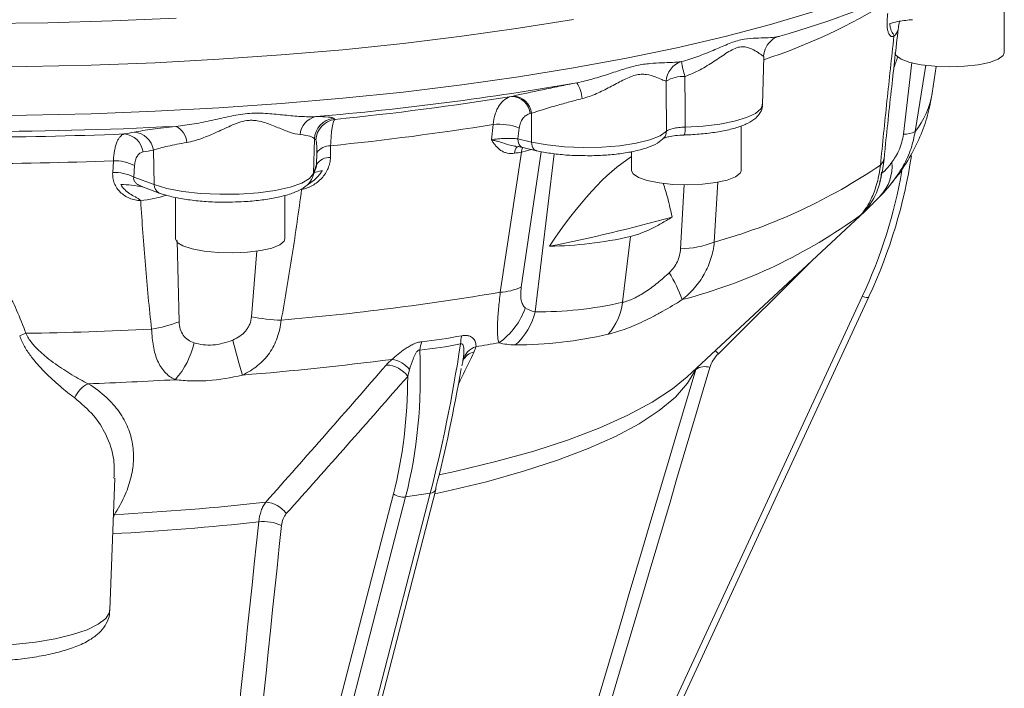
# Model space of a CAD drawing. Header units: millimetres. Extents: x 145 to 345, y -96 to 519.
# Tile 5 of 12: x 250 to 340, y 8 to 69. Entities that reach past the tile are written whole.
import ezdxf

# ---------------------------------------------------------------- set-up
doc = ezdxf.new("R2010")
doc.units = ezdxf.units.MM

msp = doc.modelspace()

# ---------------------------------------------------------------- linework, layer by layer
at = {"color": 7, "linetype": 'Continuous', "lineweight": 15}
for p, q in [((339.626, 66.471), (339.626, 70.532)), ((331.104, 69.474), (331.223, 69.468)), ((317.52, 61.711), (317.64, 66.112)), ((317.571, 66.112), (317.626, 66.143)), ((333.046, 62.768), (333.402, 65.216)), ((294.58, 62.478), (294.714, 62.508)), ((296.417, 60.927), (296.283, 60.898)), ((296.417, 60.927), (296.417, 58.29)), ((292.733, 58.508), (292.893, 59.903)), ((295.282, 59.584), (295.166, 58.582)), ((315.556, 55.681), (315.556, 59.776)), ((276.558, 58.589), (276.472, 55.415)), ((295.166, 58.582), (296.417, 58.29)), ((278.035, 57.963), (278.019, 56.901)), ((294.953, 57.903), (295.315, 57.852)), ((295.608, 57.8), (296.859, 57.509)), ((261.832, 57.568), (261.903, 54.405)), ((276.754, 56.251), (276.77, 57.313)), ((305.556, 57.422), (305.556, 55.681)), ((258.115, 55.52), (258.184, 56.586)), ((260.114, 56.158), (260.044, 55.092)), ((276.423, 55.143), (276.711, 55.993)), ((276.472, 55.415), (276.754, 56.251)), ((260.044, 55.092), (261.903, 54.405)), ((276.549, 55.516), (277.27, 55.696)), ((260.77, 54.234), (262.375, 53.641)), ((263.865, 53.238), (263.865, 49.451)), ((273.865, 49.451), (273.865, 53.424)), ((310.639, 36.849), (326.86, 51.945)), ((326.907, 51.995), (326.856, 51.95)), ((304.721, 43.647), (305.457, 49.667)), ((288.678, -39.047), (327.241, 44.142)), ((293.238, -27.885), (326.646, 44.185)), ((327.241, 44.142), (327.246, 44.168)), ((257.862, 15.519), (258.297, 27.558)), ((267.077, -38.453), (283.781, 26.128)), ((267.83, -48.489), (287.146, 26.192)), ((269.962, -41.875), (287.658, 26.541)), ((287.146, 26.192), (284.895, 25.855)), ((284.895, 25.855), (265.579, -48.826))]:
    msp.add_line(p, q, dxfattribs=at)
at = {"color": 8, "linetype": 'Continuous', "lineweight": 15}
for p, q in [((330.399, 59.014), (331.164, 65.573)), ((332.451, 65.332), (331.48, 59.26)), ((296.39, 57.618), (295.482, 57.384)), ((297.291, 57.419), (295.47, 45.019)), ((296.722, 42.778), (298.489, 57.235)), ((330.271, 55.671), (329.877, 55.279)), ((310.033, 48.535), (310.361, 54.409)), ((313.442, 54.654), (313.108, 49.143)), ((326.856, 51.95), (326.485, 51.627)), ((263.996, 49.307), (264.181, 41.876)), ((270.808, 42.335), (271.298, 48.349)), ((321.84, 47.273), (313.487, 38.952)), ((258.268, 24.248), (258.167, 23.952)), ((258.268, 24.248), (258.177, 24.251))]:
    msp.add_line(p, q, dxfattribs=at)
at = {"color": 8, "linetype": 'Continuous', "lineweight": 15, "flags": 128}
for points in [[(244.301, 60.729), (250.226, 60.767), (256.132, 60.896), (261.998, 61.115), (267.803, 61.423), (273.528, 61.82), (279.152, 62.304), (284.655, 62.874), (290.018, 63.527), (295.222, 64.26), (300.249, 65.073), (305.082, 65.961), (309.702, 66.922), (314.095, 67.951), (318.244, 69.047), (322.135, 70.204)], [(246.275, 69.142), (252.187, 69.21), (258.073, 69.369), (263.913, 69.618)], [(310.45, 59.663), (312.088, 59.76), (313.613, 59.943), (314.957, 60.204), (316.062, 60.531), (316.879, 60.911), (317.372, 61.327), (317.52, 61.711)], [(295.166, 58.582), (295.179, 58.397), (295.217, 58.227), (295.279, 58.078), (295.362, 57.955), (295.464, 57.864), (295.579, 57.808), (295.608, 57.8)], [(294.854, 57.274), (294.876, 57.433), (294.916, 57.577), (294.971, 57.699), (295.039, 57.797), (295.12, 57.867), (295.209, 57.907), (295.236, 57.912)], [(296.417, 58.29), (296.43, 58.106), (296.468, 57.935), (296.53, 57.786), (296.613, 57.664), (296.715, 57.573), (296.83, 57.517), (296.859, 57.509)], [(326.646, 44.185), (326.772, 44.146), (326.889, 44.117), (326.993, 44.099), (327.081, 44.091), (327.152, 44.094), (327.204, 44.109), (327.235, 44.133), (327.241, 44.142)], [(313.487, 38.952), (313.31, 39.12), (313.195, 39.227)], [(287.552, 26.13), (288.65, 26.37), (292.298, 27.25), (295.684, 28.197), (298.789, 29.206), (301.595, 30.273), (304.088, 31.39), (306.253, 32.552), (308.078, 33.753), (309.554, 34.985), (310.673, 36.243), (311.427, 37.518)], [(287.955, 27.874), (289.388, 28.185), (293.131, 29.084), (296.604, 30.053), (299.787, 31.086), (302.664, 32.179), (305.218, 33.323), (307.434, 34.514), (309.3, 35.745), (310.639, 36.849)], [(231.728, 15.519), (231.764, 15.298), (232.105, 14.743), (232.797, 14.211), (233.818, 13.716), (235.143, 13.271), (236.733, 12.889), (238.546, 12.581), (240.531, 12.354), (242.633, 12.215), (244.795, 12.169), (246.957, 12.215), (249.059, 12.354), (251.044, 12.581), (252.857, 12.889), (254.447, 13.271), (255.771, 13.716), (256.793, 14.211), (257.484, 14.743), (257.826, 15.298), (257.862, 15.519)]]:
    msp.add_lwpolyline(points, dxfattribs=at)
at = {"color": 7, "linetype": 'Continuous', "lineweight": 15, "flags": 128}
for points in [[(244.301, 65.172), (250.226, 65.21), (256.132, 65.338), (261.998, 65.557), (267.803, 65.866), (273.528, 66.263), (279.152, 66.747), (284.655, 67.317), (290.018, 67.969), (295.222, 68.703), (300.249, 69.516)], [(329.908, 68.586), (329.911, 68.607), (329.914, 68.637)], [(339.626, 66.471), (339.523, 66.21), (339.069, 65.878), (338.286, 65.589), (337.231, 65.366), (335.983, 65.226), (334.634, 65.177), (333.285, 65.224), (332.035, 65.364), (330.977, 65.586), (330.19, 65.874), (329.732, 66.206), (329.626, 66.471)], [(296.417, 58.29), (297.823, 58.032), (299.421, 57.863), (301.124, 57.793), (302.845, 57.826), (304.49, 57.96), (305.975, 58.188), (307.219, 58.497), (308.157, 58.872), (308.739, 59.292)], [(261.903, 54.405), (263.078, 54.059), (264.519, 53.789), (266.155, 53.608), (267.904, 53.524), (269.682, 53.543), (271.4, 53.662), (272.975, 53.876), (274.329, 54.175), (275.395, 54.543), (276.121, 54.964), (276.472, 55.415)], [(276.423, 55.143), (276.448, 55.231), (276.472, 55.415)], [(315.556, 55.681), (315.475, 55.448), (315.05, 55.114), (314.292, 54.821), (313.257, 54.592), (312.022, 54.444), (310.678, 54.387), (309.325, 54.427), (308.063, 54.559), (306.986, 54.775), (306.174, 55.058), (305.687, 55.387), (305.556, 55.681)], [(273.865, 49.451), (273.803, 49.248), (273.408, 48.91), (272.676, 48.613), (271.661, 48.378), (270.439, 48.223), (269.101, 48.158), (267.744, 48.19), (266.471, 48.315), (265.376, 48.524), (264.539, 48.802), (264.023, 49.128), (263.865, 49.451)], [(287.658, 26.541), (287.669, 26.616), (287.66, 26.708)]]:
    msp.add_lwpolyline(points, dxfattribs=at)
at = {"color": 7, "linetype": 'Continuous', "lineweight": 15}
for centre, radius, start, end in [((296.878, 146.527), 81.623, 285.80211, 295.89237), ((319.617, 66.064), 1.993, 127.21273, 177.72541), ((310.7, 63.758), 1.988, 107.26273, 177.0276), ((320.411, 67.352), 10.439, 189.35327, 196.99815), ((310.253, 61.429), 2.877, 86.51577, 122.30112), ((252.915, 337.31), 277.705, 274.90974, 279.87826), ((297.366, 61.834), 3.707, 6.87439, 30.62047), ((252.608, 321.79), 262.687, 275.64168, 279.19406), ((294.504, 60.687), 1.792, 6.73878, 87.55346), ((294.637, 60.717), 1.792, 6.73875, 87.56532), ((277.085, 58.819), 1.849, 102.59076, 175.0134), ((278.561, 58.484), 2.006, 97.26799, 177.00199), ((278.691, 58.386), 2.006, 97.40327, 177.00867), ((244.795, 436.623), 377.37, 267.10191, 272.89809), ((263.206, 58.192), 1.683, 2.39952, 66.59426), ((252.455, 311.706), 255.03, 275.75667, 279.12349), ((293.431, 54.821), 5.111, 68.7627, 96.03951), ((244.795, 416.735), 357.984, 267.70109, 272.29891), ((259.002, 57.13), 1.914, 7.96987, 85.41903), ((259.936, 57.301), 1.915, 7.99583, 85.56592), ((330.449, 61.291), 2.278, 268.72815, 296.91273), ((277.984, 56.505), 1.459, 88.00619, 146.37051), ((277.968, 55.443), 1.458, 88.02106, 146.3831), ((259.448, 262.376), 208.136, 279.79417, 279.96975), ((244.795, 404.543), 348.214, 267.79638, 272.20362), ((258.313, 52.605), 3.983, 63.11296, 91.85598), ((299.06, 99.325), 52.111, 285.63862, 304.14097), ((258.243, 51.54), 3.982, 63.10961, 91.84472), ((322.428, 56.044), 5.997, 312.56923, 355.27848), ((270.002, 191.212), 145.17, 281.14069, 285.68582), ((297.988, 90.645), 48.316, 284.62115, 306.14197), ((309.783, 57.881), 9.349, 271.53491, 290.83195), ((297.42, 39.213), 13.595, 20.13509, 31.6786), ((293.193, 50.427), 5.867, 273.42928, 292.83434), ((251.787, 292.086), 251.014, 274.96665, 279.57585), ((299.414, 44.272), 5.344, 318.53731, 353.28011), ((274.122, 58.738), 16.734, 258.57841, 267.93373), ((289.657, 45.295), 6.541, 305.17925, 340.88246), ((290.798, 44.235), 6.101, 312.82631, 346.1877), ((259.774, 53.116), 12.073, 279.05951, 291.40607), ((251.794, 35.991), 5.088, 108.55579, 115.3886), ((244.951, 374.006), 333.233, 270.8981, 272.87668), ((292.428, 39.845), 2.507, 162.55531, 180.04987), ((258.068, 41.655), 7.686, 318.62745, 347.20828), ((371.95, 66.988), 106.295, 194.59822, 196.38647), ((288.753, 39.063), 2.577, 157.50932, 175.06907), ((258.549, 234.8), 197.949, 279.52958, 280.14784), ((248.98, 302.766), 266.593, 274.51632, 277.46909), ((283.056, 35.421), 2.497, 35.68889, 88.30794), ((283.264, 35.938), 2.524, 38.07793, 81.55459), ((312.226, 36.398), 1.376, 69.2939, 125.50833), ((256.955, 33.937), 2.513, 115.49104, 157.27021), ((245.226, 351.833), 315.807, 271.93221, 273.37817), ((284.695, 27.451), 1.608, 235.35453, 277.13395), ((246.471, 254.691), 230.745, 272.93061, 276.3783), ((271.939, 22.866), 2.514, 35.50603, 86.21549), ((271.941, 19.932), 3.676, 64.17194, 97.47967)]:
    msp.add_arc(centre, radius, start, end, dxfattribs=at)
at = {"color": 8, "linetype": 'Continuous', "lineweight": 15}
for centre, radius, start, end in [((300.457, 117.676), 54.625, 288.32505, 301.68253), ((328.858, 68.798), 1.071, 309.56057, 348.59837), ((325.586, 63.994), 7.56, 321.22993, 350.6697), ((308.828, 59.497), 1.63, 340.23935, 5.85211), ((307.832, 59.286), 0.907, 318.11343, 0.37044), ((296.566, 57.315), 1.086, 155.41075, 176.37705), ((327.455, 57.059), 1.213, 314.55579, 351.92868), ((325.353, 56.103), 4.012, 317.08647, 5.12879), ((262.697, 54.368), 0.795, 177.31957, 246.11931), ((259.295, 65.248), 12.388, 276.39186, 287.52159), ((291.49, 37.617), 1.536, 102.83636, 151.6973), ((291.806, 37.937), 1.716, 106.4048, 166.22598), ((287.155, 26.728), 0.536, 269.01537, 339.55034), ((246.422, 248.912), 226.722, 272.95602, 276.34101)]:
    msp.add_arc(centre, radius, start, end, dxfattribs=at)
at = {"color": 7, "linetype": 'Continuous', "lineweight": 15}
for centre, major_axis, ratio, start_param, end_param in [((252.156, -398.75), (58.164, 457.007), 0.109896, 0.090285, 0.218494), ((281.612, 59.289), (45.842, 22.391), 0.891509, 5.451509, 5.7338), ((281.924, 58.911), (44.888, 22.082), 0.889796, 5.449611, 5.707106), ((279.774, 58.465), (3.442, 51.001), 0.237628, 4.043367, 4.354703), ((246.632, 53.513), (-25.985, 45.03), 0.663688, 3.735779, 4.047115), ((280.744, 58.382), (3.563, 50.01), 0.232659, 4.04319, 4.300685), ((245.975, 53.186), (-25.953, 43.956), 0.665599, 3.727889, 3.985383)]:
    msp.add_ellipse(centre, major_axis=major_axis, ratio=ratio, start_param=start_param, end_param=end_param, dxfattribs=at)
for points, knots in [([(329.54, 67.972), (329.482, 67.949), (329.426, 67.939), (329.318, 67.949), (329.267, 67.97), (329.174, 68.04), (329.131, 68.089), (329.055, 68.219), (329.021, 68.301), (328.966, 68.49), (328.945, 68.597), (328.915, 68.84), (328.906, 68.977), (328.904, 69.266), (328.909, 69.419), (328.935, 69.745), (328.954, 69.916), (328.981, 70.091)], [0, 0, 0, 0, 0.125, 0.125, 0.25, 0.25, 0.375, 0.375, 0.5, 0.5, 0.625, 0.625, 0.75, 0.75, 0.875, 0.875, 1, 1, 1, 1]), ([(329.156, 69.125), (329.378, 69.193), (329.905, 69.354), (330.664, 69.434), (331.104, 69.481)], [0, 0, 0, 0, 0.421032, 1, 1, 1, 1]), ([(329.923, 68.577), (329.929, 68.625), (329.96, 68.865), (330.012, 69.128), (330.055, 69.34)], [0, 0, 0, 0, 0.196258, 1, 1, 1, 1]), ([(328.647, 56.889), (328.664, 57.054), (328.876, 59.186), (329.297, 63.103), (329.722, 66.87), (329.921, 68.635)], [0, 0, 0, 0, 0.042558, 0.551385, 1, 1, 1, 1]), ([(329.54, 67.972), (329.531, 68.048), (329.515, 68.09), (329.48, 68.166), (329.46, 68.197), (329.399, 68.29), (329.356, 68.353), (329.279, 68.511), (329.244, 68.605), (329.188, 68.833), (329.167, 68.971), (329.156, 69.125)], [0, 0, 0, 0, 0.125, 0.125, 0.25, 0.25, 0.5, 0.5, 0.75, 0.75, 1, 1, 1, 1]), ([(310.11, 65.656), (310.624, 65.79), (311.12, 65.951), (312.084, 66.302), (312.552, 66.492), (313.455, 66.873), (313.891, 67.066), (314.528, 67.324), (314.737, 67.404), (315.147, 67.542), (315.348, 67.6), (315.937, 67.737), (316.306, 67.775), (316.998, 67.814), (317.319, 67.817), (317.916, 67.831), (318.193, 67.84), (318.692, 67.887), (318.915, 67.924), (319.105, 67.989)], [0, 0, 0, 0, 0.125, 0.125, 0.25, 0.25, 0.375, 0.375, 0.4375, 0.4375, 0.5, 0.5, 0.625, 0.625, 0.75, 0.75, 0.875, 0.875, 1, 1, 1, 1]), ([(318.42, 67.64), (318.439, 67.66), (318.601, 67.833), (318.828, 67.902), (319.03, 67.964)], [0, 0, 0, 0, 0.1136506, 1, 1, 1, 1]), ([(328.307, 56.195), (328.495, 58.138), (328.693, 60.093), (329.106, 64.021), (329.32, 65.993), (329.54, 67.972)], [0, 0, 0, 0, 0.5, 0.5, 1, 1, 1, 1]), ([(317.626, 66.143), (317.596, 66.147), (317.524, 66.199), (317.307, 66.353), (317.161, 66.457), (316.804, 66.679), (316.593, 66.799), (316.211, 66.94), (316.072, 66.98), (315.77, 67.022), (315.607, 67.023), (315.249, 66.959), (315.065, 66.895), (314.686, 66.715), (314.49, 66.599), (314.1, 66.353), (313.904, 66.221), (313.507, 65.953), (313.306, 65.818), (312.689, 65.414), (312.258, 65.149), (311.369, 64.676), (310.909, 64.466), (310.427, 64.301)], [0, 0, 0, 0, 0.125, 0.125, 0.25, 0.25, 0.375, 0.375, 0.4375, 0.4375, 0.5, 0.5, 0.5625, 0.5625, 0.625, 0.625, 0.6875, 0.6875, 0.75, 0.75, 0.875, 0.875, 1, 1, 1, 1]), ([(329.88, 66.131), (329.822, 65.933), (329.712, 65.562), (329.587, 65.272), (329.529, 65.136)], [0, 0, 0, 0, 0.533254, 1, 1, 1, 1]), ([(300.556, 63.722), (301.059, 63.818), (301.546, 63.941), (302.501, 64.211), (302.97, 64.36), (303.883, 64.659), (304.328, 64.809), (305.198, 65.083), (305.626, 65.205), (306.452, 65.387), (306.851, 65.446), (307.612, 65.518), (307.972, 65.533), (308.655, 65.555), (308.978, 65.562), (309.579, 65.592), (309.857, 65.614), (310.11, 65.656)], [0, 0, 0, 0, 0.125, 0.125, 0.25, 0.25, 0.375, 0.375, 0.5, 0.5, 0.625, 0.625, 0.75, 0.75, 0.875, 0.875, 1, 1, 1, 1]), ([(308.715, 63.861), (308.609, 63.889), (308.471, 63.95), (308.133, 64.1), (307.933, 64.191), (307.471, 64.361), (307.211, 64.442), (306.758, 64.499), (306.595, 64.507), (306.256, 64.486), (306.079, 64.458), (305.708, 64.362), (305.515, 64.294), (305.131, 64.135), (304.94, 64.044), (304.362, 63.753), (303.97, 63.536), (303.165, 63.113), (302.755, 62.908), (301.918, 62.549), (301.491, 62.392), (301.047, 62.278)], [0, 0, 0, 0, 0.125, 0.125, 0.25, 0.25, 0.375, 0.375, 0.4375, 0.4375, 0.5, 0.5, 0.5625, 0.5625, 0.625, 0.625, 0.75, 0.75, 0.875, 0.875, 1, 1, 1, 1]), ([(294.714, 62.508), (295.507, 62.684), (296.4, 62.874), (297.897, 63.184), (298.412, 63.29), (299.465, 63.503), (300.004, 63.612), (300.556, 63.722)], [0, 0, 0, 0, 0.5, 0.5, 0.75, 0.75, 1, 1, 1, 1]), ([(292.893, 59.903), (292.926, 60.242), (292.99, 60.557), (293.13, 60.994), (293.185, 61.135), (293.307, 61.395), (293.374, 61.516), (293.595, 61.852), (293.769, 62.042), (294.149, 62.326), (294.358, 62.426), (294.58, 62.478)], [0, 0, 0, 0, 0.25, 0.25, 0.375, 0.375, 0.5, 0.5, 0.75, 0.75, 1, 1, 1, 1]), ([(301.047, 62.278), (300.605, 62.164), (300.175, 62.05), (299.338, 61.822), (298.929, 61.707), (297.745, 61.362), (297.04, 61.142), (296.417, 60.927)], [0, 0, 0, 0, 0.25, 0.25, 0.5, 0.5, 1, 1, 1, 1]), ([(329.296, 54.526), (329.433, 54.688), (330.037, 55.407), (330.948, 56.799), (331.932, 58.72), (332.66, 60.687), (332.902, 62.054), (333.019, 62.715)], [0, 0, 0, 0, 0.073419, 0.324948, 0.561389, 0.787889, 1, 1, 1, 1]), ([(310.362, 58.946), (310.628, 58.956), (311.405, 58.987), (312.648, 59.103), (314.005, 59.316), (315.201, 59.611), (316.172, 59.982), (316.87, 60.411), (317.319, 60.941), (317.549, 61.438), (317.499, 61.712), (317.489, 61.77)], [0, 0, 0, 0, 0.0729331, 0.2123989, 0.3528466, 0.4952478, 0.641884, 0.7818137, 0.8817798, 0.9745682, 1, 1, 1, 1]), ([(263.875, 59.736), (264.44, 59.783), (265.004, 59.865), (266.134, 60.064), (266.701, 60.182), (267.827, 60.43), (268.387, 60.561), (269.512, 60.789), (270.076, 60.883), (271.194, 60.961), (271.743, 60.944), (272.811, 60.868), (273.328, 60.812), (274.337, 60.713), (274.83, 60.667), (275.783, 60.612), (276.243, 60.602), (276.682, 60.624)], [0, 0, 0, 0, 0.125, 0.125, 0.25, 0.25, 0.375, 0.375, 0.5, 0.5, 0.625, 0.625, 0.75, 0.75, 0.875, 0.875, 1, 1, 1, 1]), ([(276.682, 60.624), (277.159, 60.625), (277.529, 60.613), (277.937, 60.576), (278.048, 60.56), (278.217, 60.522), (278.275, 60.5), (278.307, 60.474)], [0, 0, 0, 0, 0.5, 0.5, 0.75, 0.75, 1, 1, 1, 1]), ([(278.432, 60.376), (278.385, 60.346), (278.341, 60.269), (278.277, 60.085), (278.256, 60.011), (278.217, 59.843), (278.199, 59.749), (278.164, 59.54), (278.147, 59.426), (278.117, 59.176), (278.103, 59.041), (278.066, 58.617), (278.047, 58.302), (278.035, 57.963)], [0, 0, 0, 0, 0.25, 0.25, 0.375, 0.375, 0.5, 0.5, 0.625, 0.625, 0.75, 0.75, 1, 1, 1, 1]), ([(296.283, 60.898), (296.154, 60.869), (296.031, 60.817), (295.807, 60.67), (295.703, 60.574), (295.528, 60.346), (295.453, 60.213), (295.34, 59.916), (295.302, 59.757), (295.282, 59.584)], [0, 0, 0, 0, 0.25, 0.25, 0.5, 0.5, 0.75, 0.75, 1, 1, 1, 1]), ([(260.084, 59.21), (260.56, 59.299), (261.114, 59.386), (262.066, 59.518), (262.405, 59.562), (263.116, 59.65), (263.487, 59.693), (263.875, 59.736)], [0, 0, 0, 0, 0.5, 0.5, 0.75, 0.75, 1, 1, 1, 1]), ([(275.243, 58.98), (274.96, 59.007), (274.651, 59.088), (273.982, 59.313), (273.622, 59.459), (272.863, 59.768), (272.463, 59.935), (271.803, 60.145), (271.573, 60.207), (271.214, 60.266), (271.092, 60.28), (270.842, 60.293), (270.712, 60.292), (270.328, 60.264), (270.075, 60.211), (269.569, 60.06), (269.319, 59.964), (268.593, 59.659), (268.126, 59.433), (267.191, 59.007), (266.723, 58.806), (265.802, 58.474), (265.345, 58.34), (264.887, 58.262)], [0, 0, 0, 0, 0.125, 0.125, 0.25, 0.25, 0.375, 0.375, 0.4375, 0.4375, 0.46875, 0.46875, 0.5, 0.5, 0.5625, 0.5625, 0.625, 0.625, 0.75, 0.75, 0.875, 0.875, 1, 1, 1, 1]), ([(310.45, 59.663), (310.246, 59.658), (310.05, 59.645), (309.678, 59.605), (309.506, 59.578), (309.051, 59.479), (308.833, 59.39), (308.739, 59.292)], [0, 0, 0, 0, 0.25, 0.25, 0.5, 0.5, 1, 1, 1, 1]), ([(258.184, 56.586), (258.199, 56.925), (258.232, 57.237), (258.31, 57.666), (258.341, 57.802), (258.41, 58.053), (258.449, 58.169), (258.534, 58.383), (258.581, 58.481), (258.68, 58.653), (258.733, 58.728), (258.9, 58.919), (259.023, 59.003), (259.155, 59.039)], [0, 0, 0, 0, 0.25, 0.25, 0.375, 0.375, 0.5, 0.5, 0.625, 0.625, 0.75, 0.75, 1, 1, 1, 1]), ([(276.558, 58.589), (276.532, 58.636), (276.485, 58.679), (276.349, 58.759), (276.259, 58.795), (275.93, 58.893), (275.631, 58.944), (275.243, 58.98)], [0, 0, 0, 0, 0.25, 0.25, 0.5, 0.5, 1, 1, 1, 1]), ([(292.733, 58.508), (293.108, 58.577), (293.553, 58.621), (294.207, 58.64), (294.418, 58.639), (294.819, 58.621), (295.003, 58.605), (295.166, 58.582)], [0, 0, 0, 0, 0.5, 0.5, 0.75, 0.75, 1, 1, 1, 1]), ([(300.804, 57.068), (301.127, 57.06), (301.946, 57.039), (303.26, 57.103), (304.666, 57.246), (305.944, 57.472), (307.05, 57.786), (307.906, 58.144), (308.322, 58.515), (308.508, 58.681)], [0, 0, 0, 0, 0.098161, 0.248702, 0.399656, 0.55188, 0.706972, 0.868645, 1, 1, 1, 1]), ([(308.455, 58.629), (308.457, 58.63), (308.461, 58.633), (308.628, 58.707), (308.978, 58.801), (309.571, 58.903), (310.089, 58.931), (310.363, 58.945)], [0, 0, 0, 0, 0.094847, 0.249007, 0.449458, 0.708638, 1, 1, 1, 1]), ([(329.349, 56.462), (329.458, 56.608), (329.573, 56.775), (329.798, 57.152), (329.905, 57.357), (330.051, 57.69), (330.097, 57.806), (330.18, 58.04), (330.218, 58.159), (330.319, 58.523), (330.369, 58.769), (330.399, 59.014)], [0, 0, 0, 0, 0.25, 0.25, 0.5, 0.5, 0.625, 0.625, 0.75, 0.75, 1, 1, 1, 1]), ([(264.887, 58.262), (264.573, 58.209), (264.273, 58.154), (263.698, 58.042), (263.424, 57.984), (262.658, 57.81), (262.213, 57.691), (261.832, 57.568)], [0, 0, 0, 0, 0.25, 0.25, 0.5, 0.5, 1, 1, 1, 1]), ([(276.77, 57.313), (276.772, 57.488), (276.772, 57.648), (276.766, 57.932), (276.761, 58.056), (276.746, 58.256), (276.737, 58.336), (276.714, 58.447), (276.701, 58.48), (276.687, 58.491)], [0, 0, 0, 0, 0.25, 0.25, 0.5, 0.5, 0.75, 0.75, 1, 1, 1, 1]), ([(294.854, 57.274), (294.621, 57.234), (294.399, 57.241), (294.081, 57.311), (293.977, 57.346), (293.781, 57.43), (293.688, 57.481), (293.422, 57.656), (293.262, 57.804), (293.049, 58.052), (292.981, 58.139), (292.853, 58.32), (292.791, 58.415), (292.733, 58.508)], [0, 0, 0, 0, 0.25, 0.25, 0.375, 0.375, 0.5, 0.5, 0.75, 0.75, 0.875, 0.875, 1, 1, 1, 1]), ([(295.315, 57.852), (295.373, 57.845), (295.487, 57.831), (295.561, 57.809), (295.598, 57.799)], [0, 0, 0, 0, 0.5101501, 1, 1, 1, 1]), ([(260.898, 57.396), (260.796, 57.377), (260.698, 57.336), (260.521, 57.21), (260.439, 57.125), (260.299, 56.912), (260.241, 56.785), (260.154, 56.493), (260.126, 56.333), (260.114, 56.158)], [0, 0, 0, 0, 0.25, 0.25, 0.5, 0.5, 0.75, 0.75, 1, 1, 1, 1]), ([(278.019, 56.901), (278.016, 56.732), (277.997, 56.565), (277.926, 56.23), (277.873, 56.061), (277.737, 55.735), (277.654, 55.578), (277.46, 55.276), (277.347, 55.131), (276.981, 54.731), (276.689, 54.503), (276.22, 54.24), (276.057, 54.164), (275.724, 54.04), (275.556, 53.992), (275.386, 53.956)], [0, 0, 0, 0, 0.125, 0.125, 0.25, 0.25, 0.375, 0.375, 0.5, 0.5, 0.75, 0.75, 0.875, 0.875, 1, 1, 1, 1]), ([(296.859, 57.509), (297.066, 57.464), (297.674, 57.331), (298.815, 57.176), (299.956, 57.076), (300.631, 57.07), (300.804, 57.068)], [0, 0, 0, 0, 0.181616, 0.533316, 0.880001, 1, 1, 1, 1]), ([(328.24, 54.629), (328.24, 54.628), (328.238, 54.623), (328.257, 54.693), (328.314, 54.903), (328.427, 55.375), (328.562, 56.046), (328.624, 56.652), (328.651, 56.921)], [0, 0, 0, 0, 0.02457, 0.10027, 0.233293, 0.409287, 0.73722, 1, 1, 1, 1]), ([(326.485, 51.627), (326.553, 51.696), (326.631, 51.784), (326.799, 51.994), (326.888, 52.115), (327.161, 52.528), (327.353, 52.871), (327.705, 53.661), (327.867, 54.114), (328.133, 55.098), (328.238, 55.633), (328.307, 56.195)], [0, 0, 0, 0, 0.125, 0.125, 0.25, 0.25, 0.5, 0.5, 0.75, 0.75, 1, 1, 1, 1]), ([(328.405, 55.55), (328.414, 55.507), (328.439, 55.491), (328.527, 55.52), (328.591, 55.567), (328.755, 55.725), (328.854, 55.835), (329.081, 56.111), (329.21, 56.277), (329.349, 56.462)], [0, 0, 0, 0, 0.25, 0.25, 0.5, 0.5, 0.75, 0.75, 1, 1, 1, 1]), ([(260.675, 52.936), (260.498, 52.947), (260.325, 52.972), (259.984, 53.049), (259.816, 53.102), (259.499, 53.234), (259.348, 53.312), (259.064, 53.496), (258.93, 53.603), (258.691, 53.836), (258.585, 53.962), (258.401, 54.237), (258.323, 54.387), (258.203, 54.694), (258.161, 54.853), (258.111, 55.182), (258.104, 55.351), (258.115, 55.52)], [0, 0, 0, 0, 0.125, 0.125, 0.25, 0.25, 0.375, 0.375, 0.5, 0.5, 0.625, 0.625, 0.75, 0.75, 0.875, 0.875, 1, 1, 1, 1]), ([(269.068, 52.818), (269.423, 52.826), (270.294, 52.846), (271.618, 52.973), (272.978, 53.185), (274.174, 53.479), (275.151, 53.85), (275.842, 54.281), (276.258, 54.738), (276.385, 55.049), (276.423, 55.143)], [0, 0, 0, 0, 0.101164, 0.247734, 0.395211, 0.544728, 0.698666, 0.845935, 0.953358, 1, 1, 1, 1]), ([(260.675, 52.936), (260.615, 53.022), (260.534, 53.079), (260.366, 53.185), (260.277, 53.232), (260.012, 53.374), (259.834, 53.47), (259.502, 53.689), (259.347, 53.811), (259.071, 54.089), (258.948, 54.248), (258.852, 54.419)], [0, 0, 0, 0, 0.125, 0.125, 0.25, 0.25, 0.5, 0.5, 0.75, 0.75, 1, 1, 1, 1]), ([(258.852, 54.419), (259.19, 54.403), (259.964, 54.368), (260.59, 54.243), (260.942, 54.172)], [0, 0, 0, 0, 0.43662, 1, 1, 1, 1]), ([(309.251, 51.449), (309.128, 52.036), (308.907, 53.098), (308.589, 54.089), (308.447, 54.532)], [0, 0, 0, 0, 0.5529044, 1, 1, 1, 1]), ([(328.287, 53.366), (328.516, 53.6), (328.825, 53.915), (329.135, 54.317), (329.215, 54.421)], [0, 0, 0, 0, 0.7428496, 1, 1, 1, 1]), ([(262.375, 53.641), (262.553, 53.579), (263.084, 53.396), (264.128, 53.156), (265.535, 52.946), (267.04, 52.829), (268.242, 52.787), (268.911, 52.812), (269.068, 52.818)], [0, 0, 0, 0, 0.108164, 0.322708, 0.530567, 0.734804, 0.937558, 1, 1, 1, 1]), ([(275.386, 53.956), (275.119, 51.965), (274.833, 49.974), (274.215, 45.993), (273.883, 44.004), (273.519, 42.015)], [0, 0, 0, 0, 0.5, 0.5, 1, 1, 1, 1]), ([(326.909, 51.993), (327.093, 52.171), (327.473, 52.537), (327.955, 53.026), (328.268, 53.348), (328.292, 53.373)], [0, 0, 0, 0, 0.464431, 0.957814, 1, 1, 1, 1]), ([(261.675, 41.193), (261.453, 43.142), (261.265, 45.095), (260.936, 49.01), (260.796, 50.972), (260.675, 52.936)], [0, 0, 0, 0, 0.5, 0.5, 1, 1, 1, 1]), ([(305.457, 49.667), (305.591, 49.698), (305.73, 49.735), (306.02, 49.823), (306.171, 49.874), (306.629, 50.043), (306.945, 50.178), (307.433, 50.412), (307.599, 50.495), (307.93, 50.669), (308.096, 50.759), (308.591, 51.039), (308.921, 51.239), (309.251, 51.449)], [0, 0, 0, 0, 0.125, 0.125, 0.25, 0.25, 0.5, 0.5, 0.625, 0.625, 0.75, 0.75, 1, 1, 1, 1]), ([(313.108, 49.143), (313.059, 48.63), (312.959, 48.13), (312.732, 47.399), (312.642, 47.158), (312.44, 46.688), (312.327, 46.46), (311.952, 45.791), (311.653, 45.366), (310.977, 44.584), (310.6, 44.224), (310.184, 43.893)], [0, 0, 0, 0, 0.25, 0.25, 0.375, 0.375, 0.5, 0.5, 0.75, 0.75, 1, 1, 1, 1]), ([(239.415, 40.814), (239.672, 41.524), (239.949, 42.226), (240.562, 43.606), (240.898, 44.286), (241.485, 45.273), (241.693, 45.593), (242.147, 46.21), (242.393, 46.507), (242.81, 46.92), (242.958, 47.052), (243.271, 47.296), (243.436, 47.407), (243.79, 47.6), (243.98, 47.681), (244.373, 47.793), (244.582, 47.824), (244.993, 47.825), (245.201, 47.795), (245.594, 47.687), (245.78, 47.609), (246.136, 47.418), (246.304, 47.306), (246.618, 47.064), (246.767, 46.932), (247.187, 46.518), (247.434, 46.221), (247.891, 45.602), (248.1, 45.28), (248.689, 44.291), (249.025, 43.611), (249.64, 42.228), (249.917, 41.525), (250.175, 40.814)], [0, 0, 0, 0, 0.125, 0.125, 0.25, 0.25, 0.3125, 0.3125, 0.375, 0.375, 0.40625, 0.40625, 0.4375, 0.4375, 0.46875, 0.46875, 0.5, 0.5, 0.53125, 0.53125, 0.5625, 0.5625, 0.59375, 0.59375, 0.625, 0.625, 0.6875, 0.6875, 0.75, 0.75, 0.875, 0.875, 1, 1, 1, 1]), ([(308.99, 46.353), (309.148, 46.5), (309.29, 46.659), (309.541, 46.998), (309.65, 47.181), (309.826, 47.555), (309.895, 47.75), (309.993, 48.141), (310.022, 48.338), (310.033, 48.535)], [0, 0, 0, 0, 0.25, 0.25, 0.5, 0.5, 0.75, 0.75, 1, 1, 1, 1]), ([(304.721, 43.647), (304.881, 43.68), (305.049, 43.726), (305.395, 43.847), (305.571, 43.92), (306.109, 44.172), (306.484, 44.389), (307.041, 44.76), (307.227, 44.89), (307.59, 45.16), (307.77, 45.3), (308.302, 45.732), (308.649, 46.036), (308.99, 46.353)], [0, 0, 0, 0, 0.125, 0.125, 0.25, 0.25, 0.5, 0.5, 0.625, 0.625, 0.75, 0.75, 1, 1, 1, 1]), ([(295.47, 45.019), (295.438, 44.804), (295.42, 44.595), (295.413, 44.204), (295.424, 44.021), (295.483, 43.697), (295.53, 43.555), (295.659, 43.319), (295.74, 43.225), (295.837, 43.152)], [0, 0, 0, 0, 0.25, 0.25, 0.5, 0.5, 0.75, 0.75, 1, 1, 1, 1]), ([(293.426, 39.948), (293.35, 40.151), (293.309, 40.402), (293.281, 40.855), (293.277, 41.02), (293.28, 41.37), (293.285, 41.556), (293.304, 41.951), (293.318, 42.161), (293.35, 42.597), (293.369, 42.824), (293.412, 43.297), (293.436, 43.543), (293.487, 44.047), (293.515, 44.305), (293.544, 44.57)], [0, 0, 0, 0, 0.25, 0.25, 0.375, 0.375, 0.5, 0.5, 0.625, 0.625, 0.75, 0.75, 0.875, 0.875, 1, 1, 1, 1]), ([(310.184, 43.893), (309.592, 43.519), (309, 43.164), (308.115, 42.667), (307.821, 42.507), (307.232, 42.2), (306.937, 42.053), (306.069, 41.64), (305.509, 41.402), (304.429, 41.005), (303.905, 40.845), (303.418, 40.734)], [0, 0, 0, 0, 0.25, 0.25, 0.375, 0.375, 0.5, 0.5, 0.75, 0.75, 1, 1, 1, 1]), ([(269.087, 40.197), (269.317, 40.293), (269.54, 40.409), (269.946, 40.692), (270.124, 40.854), (270.352, 41.131), (270.421, 41.23), (270.542, 41.433), (270.595, 41.539), (270.728, 41.868), (270.784, 42.099), (270.808, 42.335)], [0, 0, 0, 0, 0.25, 0.25, 0.5, 0.5, 0.625, 0.625, 0.75, 0.75, 1, 1, 1, 1]), ([(264.181, 41.876), (264.191, 41.641), (264.227, 41.416), (264.355, 41), (264.447, 40.808), (264.685, 40.476), (264.833, 40.334), (265.168, 40.106), (265.36, 40.018), (265.562, 39.953)], [0, 0, 0, 0, 0.25, 0.25, 0.5, 0.5, 0.75, 0.75, 1, 1, 1, 1]), ([(273.519, 42.015), (273.49, 41.735), (273.445, 41.461), (273.326, 40.927), (273.251, 40.665), (273.07, 40.158), (272.964, 39.915), (272.724, 39.446), (272.587, 39.219), (272.136, 38.576), (271.782, 38.195), (270.951, 37.521), (270.487, 37.237), (269.973, 37.001)], [0, 0, 0, 0, 0.125, 0.125, 0.25, 0.25, 0.375, 0.375, 0.5, 0.5, 0.75, 0.75, 1, 1, 1, 1]), ([(254.638, 34.908), (254.204, 35.23), (253.753, 35.588), (252.845, 36.366), (252.386, 36.787), (251.706, 37.474), (251.481, 37.712), (251.039, 38.213), (250.821, 38.476), (250.411, 39.026), (250.218, 39.312), (249.875, 39.919), (249.724, 40.24), (249.612, 40.588)], [0, 0, 0, 0, 0.25, 0.25, 0.5, 0.5, 0.625, 0.625, 0.75, 0.75, 0.875, 0.875, 1, 1, 1, 1]), ([(250.175, 40.814), (250.315, 40.494), (250.502, 40.214), (250.915, 39.694), (251.143, 39.454), (251.619, 38.999), (251.868, 38.786), (252.368, 38.383), (252.621, 38.192), (253.382, 37.648), (253.891, 37.321), (254.896, 36.72), (255.393, 36.448), (255.874, 36.206)], [0, 0, 0, 0, 0.125, 0.125, 0.25, 0.25, 0.375, 0.375, 0.5, 0.5, 0.75, 0.75, 1, 1, 1, 1]), ([(263.835, 36.575), (263.645, 36.662), (263.471, 36.765), (263.151, 36.997), (263.006, 37.127), (262.609, 37.558), (262.392, 37.905), (262.05, 38.693), (261.922, 39.141), (261.742, 40.112), (261.691, 40.639), (261.675, 41.193)], [0, 0, 0, 0, 0.125, 0.125, 0.25, 0.25, 0.5, 0.5, 0.75, 0.75, 1, 1, 1, 1]), ([(290.037, 40.597), (290.162, 40.621), (290.28, 40.632), (290.501, 40.625), (290.601, 40.608), (290.869, 40.524), (291.001, 40.429), (291.194, 40.211), (291.256, 40.09), (291.327, 39.84), (291.337, 39.71), (291.321, 39.583)], [0, 0, 0, 0, 0.125, 0.125, 0.25, 0.25, 0.5, 0.5, 0.75, 0.75, 1, 1, 1, 1]), ([(265.562, 39.953), (265.821, 39.87), (266.091, 39.81), (266.661, 39.74), (266.964, 39.732), (267.578, 39.775), (267.883, 39.825), (268.49, 39.975), (268.794, 40.076), (269.087, 40.197)], [0, 0, 0, 0, 0.25, 0.25, 0.5, 0.5, 0.75, 0.75, 1, 1, 1, 1]), ([(283.635, 38.435), (283.815, 38.587), (284.003, 38.744), (284.405, 39.063), (284.618, 39.226), (284.966, 39.465), (285.085, 39.542), (285.333, 39.688), (285.461, 39.757), (285.719, 39.878), (285.853, 39.93), (286.117, 40.009), (286.246, 40.036), (286.371, 40.049)], [0, 0, 0, 0, 0.25, 0.25, 0.5, 0.5, 0.625, 0.625, 0.75, 0.75, 0.875, 0.875, 1, 1, 1, 1]), ([(290.116, 38.222), (290.172, 38.527), (290.21, 38.836), (290.217, 39.296), (290.212, 39.449), (290.17, 39.664), (290.151, 39.735), (290.095, 39.82), (290.071, 39.845), (290.005, 39.869), (289.962, 39.864), (289.921, 39.843)], [0, 0, 0, 0, 0.5, 0.5, 0.75, 0.75, 0.875, 0.875, 0.9375, 0.9375, 1, 1, 1, 1]), ([(286.185, 39.285), (286.145, 39.293), (286.098, 39.285), (286.014, 39.238), (285.978, 39.203), (285.883, 39.094), (285.835, 39.013), (285.704, 38.772), (285.637, 38.607), (285.449, 38.123), (285.347, 37.805), (285.251, 37.495)], [0, 0, 0, 0, 0.0625, 0.0625, 0.125, 0.125, 0.25, 0.25, 0.5, 0.5, 1, 1, 1, 1]), ([(313.487, 38.952), (313.305, 38.772), (313.145, 38.572), (312.883, 38.144), (312.782, 37.92), (312.712, 37.685)], [0, 0, 0, 0, 0.5, 0.5, 1, 1, 1, 1]), ([(290.046, 37.836), (290.077, 37.996), (290.109, 38.168), (290.138, 38.347), (290.14, 38.36)], [0, 0, 0, 0, 0.928654, 1, 1, 1, 1]), ([(290.137, 38.322), (290.141, 38.342), (290.147, 38.378), (290.142, 38.364), (290.14, 38.358)], [0, 0, 0, 0, 0.566261, 1, 1, 1, 1]), ([(269.973, 37.001), (268.919, 36.74), (267.869, 36.568), (266.297, 36.459), (265.785, 36.448), (264.79, 36.476), (264.306, 36.514), (263.835, 36.575)], [0, 0, 0, 0, 0.5, 0.5, 0.75, 0.75, 1, 1, 1, 1]), ([(255.874, 36.206), (256.498, 35.816), (257.036, 35.406), (257.971, 34.547), (258.367, 34.098), (258.865, 33.396), (259.015, 33.157), (259.284, 32.671), (259.401, 32.426), (259.705, 31.685), (259.844, 31.182), (260.01, 30.158), (260.035, 29.637), (259.989, 28.841), (259.96, 28.573), (259.874, 28.035), (259.818, 27.766), (259.608, 26.958), (259.416, 26.417), (258.924, 25.334), (258.625, 24.791), (258.268, 24.248)], [0, 0, 0, 0, 0.125, 0.125, 0.25, 0.25, 0.3125, 0.3125, 0.375, 0.375, 0.5, 0.5, 0.625, 0.625, 0.6875, 0.6875, 0.75, 0.75, 0.875, 0.875, 1, 1, 1, 1]), ([(271.462, 23.577), (271.504, 23.943), (271.579, 24.278), (271.742, 24.732), (271.804, 24.876), (271.944, 25.141), (272.021, 25.263), (272.105, 25.374)], [0, 0, 0, 0, 0.5, 0.5, 0.75, 0.75, 1, 1, 1, 1]), ([(273.986, 24.326), (273.865, 24.191), (273.765, 24.029), (273.615, 23.663), (273.565, 23.462), (273.542, 23.241)], [0, 0, 0, 0, 0.5, 0.5, 1, 1, 1, 1]), ([(231.766, 15.489), (231.776, 15.279), (231.799, 14.768), (232.165, 14.056), (232.709, 13.399), (233.452, 12.827), (234.463, 12.296), (235.793, 11.818), (237.395, 11.418), (239.141, 11.116), (240.991, 10.904), (242.917, 10.779), (244.88, 10.739), (246.837, 10.786), (248.744, 10.918), (250.559, 11.133), (252.243, 11.43), (253.773, 11.813), (255.139, 12.298), (256.204, 12.859), (257.011, 13.518), (257.54, 14.247), (257.836, 14.94), (257.828, 15.37), (257.826, 15.501)], [0, 0, 0, 0, 0.023416, 0.056881, 0.091289, 0.130692, 0.179583, 0.237404, 0.293167, 0.346624, 0.398899, 0.450579, 0.50198, 0.553308, 0.604708, 0.65634, 0.708455, 0.761461, 0.816143, 0.874151, 0.916127, 0.951914, 0.985484, 1, 1, 1, 1])]:
    msp.add_open_spline(points, degree=3, knots=knots, dxfattribs=at)
for points in [[(310.427, 64.301), (310.435, 62.755), (310.443, 61.209), (310.45, 59.663)], [(308.739, 59.292), (308.732, 60.815), (308.723, 62.338), (308.715, 63.861)], [(278.307, 60.474), (278.349, 60.441), (278.391, 60.408), (278.432, 60.376)], [(259.155, 59.039), (259.464, 59.096), (259.774, 59.153), (260.084, 59.21)], [(276.687, 58.491), (276.644, 58.523), (276.601, 58.556), (276.558, 58.589)], [(261.832, 57.568), (261.521, 57.51), (261.209, 57.453), (260.898, 57.396)], [(293.544, 44.57), (294.188, 48.84), (294.834, 53.111), (295.482, 57.384)], [(298.052, 48.778), (300.465, 48.806), (302.931, 49.093), (305.457, 49.667)], [(296.722, 42.778), (299.322, 42.751), (301.986, 43.027), (304.721, 43.647)], [(295.837, 43.152), (296.079, 42.972), (296.367, 42.84), (296.722, 42.778)], [(286.371, 40.049), (287.593, 40.179), (288.814, 40.361), (290.037, 40.597)], [(303.418, 40.734), (300.538, 40.077), (297.715, 39.764), (294.945, 39.76)], [(289.921, 39.843), (288.672, 39.597), (287.427, 39.411), (286.185, 39.285)], [(294.945, 39.76), (294.37, 39.76), (293.867, 39.826), (293.426, 39.948)], [(291.321, 39.583), (291.286, 39.434), (291.227, 39.277), (291.148, 39.116)], [(272.105, 25.374), (275.796, 29.527), (279.468, 33.713), (283.129, 37.917)], [(283.129, 37.917), (283.28, 38.09), (283.447, 38.262), (283.635, 38.435)], [(285.251, 37.495), (285.188, 37.288), (285.133, 37.083), (285.084, 36.878)], [(291.946, -28.067), (298.451, -6.205), (304.941, 15.657), (311.427, 37.518)], [(312.712, 37.685), (306.229, 15.827), (299.74, -6.03), (293.238, -27.885)], [(285.084, 36.878), (281.402, 32.671), (277.707, 28.481), (273.986, 24.326)], [(264.943, -38.123), (267.132, -17.56), (269.3, 3.007), (271.462, 23.577)], [(273.542, 23.241), (271.393, 2.673), (269.241, -17.893), (267.077, -38.453)]]:
    msp.add_open_spline(points, degree=3, dxfattribs=at)
at = {"color": 8, "linetype": 'Continuous', "lineweight": 15}
for points, knots in [([(331.48, 59.26), (331.372, 58.744), (331.146, 57.665), (330.384, 55.98), (329.631, 54.967), (329.222, 54.417)], [0, 0, 0, 0, 0.295401, 0.617315, 1, 1, 1, 1]), ([(292.733, 58.508), (292.735, 58.508), (292.836, 58.484), (293.039, 58.435), (293.435, 58.328), (294.002, 58.167), (294.533, 57.96), (294.886, 57.936), (294.956, 57.932)], [0, 0, 0, 0, 0.003731, 0.156927, 0.301534, 0.558334, 0.912279, 1, 1, 1, 1]), ([(276.71, 55.994), (276.726, 56.05), (276.752, 56.141), (276.754, 56.22), (276.754, 56.251)], [0, 0, 0, 0, 0.618447, 1, 1, 1, 1]), ([(260.044, 55.092), (260.036, 55.048), (260.02, 54.953), (260.052, 54.809), (260.139, 54.645), (260.265, 54.514), (260.481, 54.354), (260.65, 54.291), (260.775, 54.244)], [0, 0, 0, 0, 0.124017, 0.267758, 0.373772, 0.577561, 0.685964, 1, 1, 1, 1]), ([(277.27, 55.696), (277.209, 55.598), (276.969, 55.212), (276.483, 54.761), (276.043, 54.471), (275.888, 54.368)], [0, 0, 0, 0, 0.181299, 0.711188, 1, 1, 1, 1]), ([(291.148, 39.116), (290.826, 38.45), (290.338, 37.443), (289.849, 36.445), (289.683, 36.106)], [0, 0, 0, 0, 0.661462, 1, 1, 1, 1]), ([(258.233, 27.561), (258.251, 28.123), (258.294, 29.501), (257.641, 31.424), (256.476, 33.343), (255.256, 34.382), (254.638, 34.908)], [0, 0, 0, 0, 0.2077859, 0.5092804, 0.7512295, 1, 1, 1, 1])]:
    msp.add_open_spline(points, degree=3, knots=knots, dxfattribs=at)

doc.saveas('drawing.dxf')
